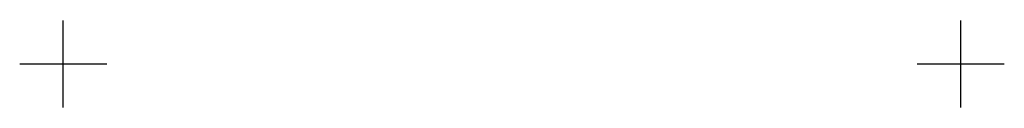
# Model space of a CAD drawing. Header units: millimetres. Extents: x 625 to 1439, y -367 to -295.
import ezdxf

# ---------------------------------------------------------------- set-up
doc = ezdxf.new("R2010")
doc.units = ezdxf.units.MM
doc.linetypes.add('DASHED', pattern=[19.05, 12.7, -6.35])

# ---------------------------------------------------------------- blocks, each defined once
blk = doc.blocks.new('RC8500')
at = {"layer": 'DEFPOINTS', "linetype": 'DASHED', "ltscale": 20}
for p, q in [((0, -35.95), (0, 35.95)), ((742, -35.95), (742, 35.95)), ((35.95, 0), (-35.95, 0)), ((777.95, 0), (706.05, 0))]:
    blk.add_line(p, q, dxfattribs=at)

msp = doc.modelspace()

# ---------------------------------------------------------------- block references
msp.add_blockref('RC8500', (661.43, -331.04))

doc.saveas('drawing.dxf')
